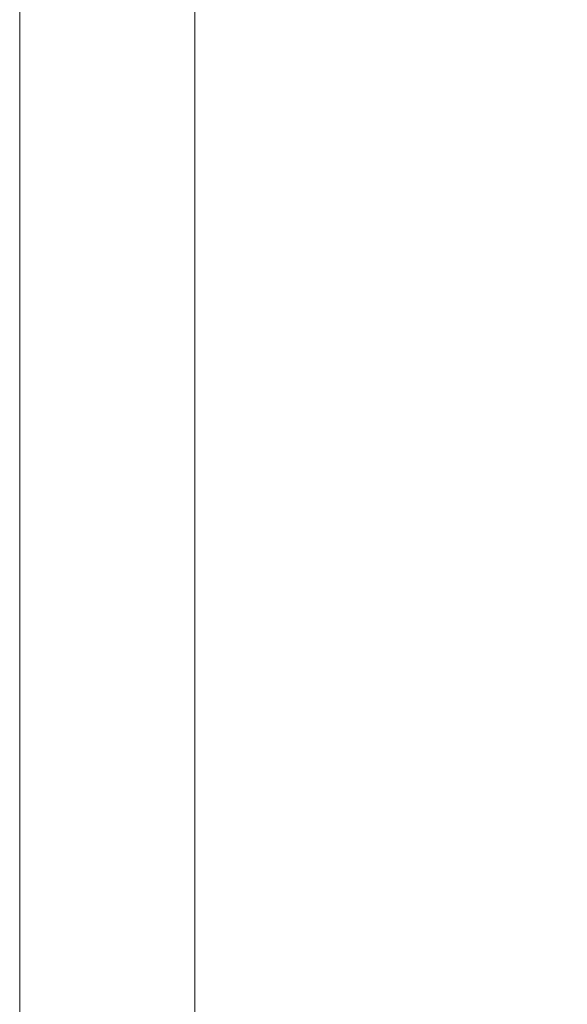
# Model space of a CAD drawing. Header units: millimetres. Extents: x 1385 to 11131, y 1971 to 6171.
# Tile 8 of 28: x 1385 to 2010, y 4043 to 5169. Entities that reach past the tile are written whole.
import ezdxf

# ---------------------------------------------------------------- set-up
doc = ezdxf.new("R2010")
doc.units = ezdxf.units.MM
doc.layers.add('A_opisy', color=81, linetype='Continuous', lineweight=13)

msp = doc.modelspace()

# ---------------------------------------------------------------- linework, layer by layer
at = {"layer": 'A_opisy', "color": 18, "lineweight": 13, "true_color": 0x000000}
for points in [[(1384.707013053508, 6171.389138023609), (7584.707013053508, 6171.389138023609), (7584.707013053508, 1971.389138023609), (1384.707013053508, 1971.389138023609)], [(1584.707013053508, 6101.389138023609), (7514.707013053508, 6101.389138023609), (7514.707013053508, 2041.389138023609), (1584.707013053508, 2041.389138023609)]]:
    msp.add_lwpolyline(points, close=True, dxfattribs=at)

doc.saveas('drawing.dxf')
